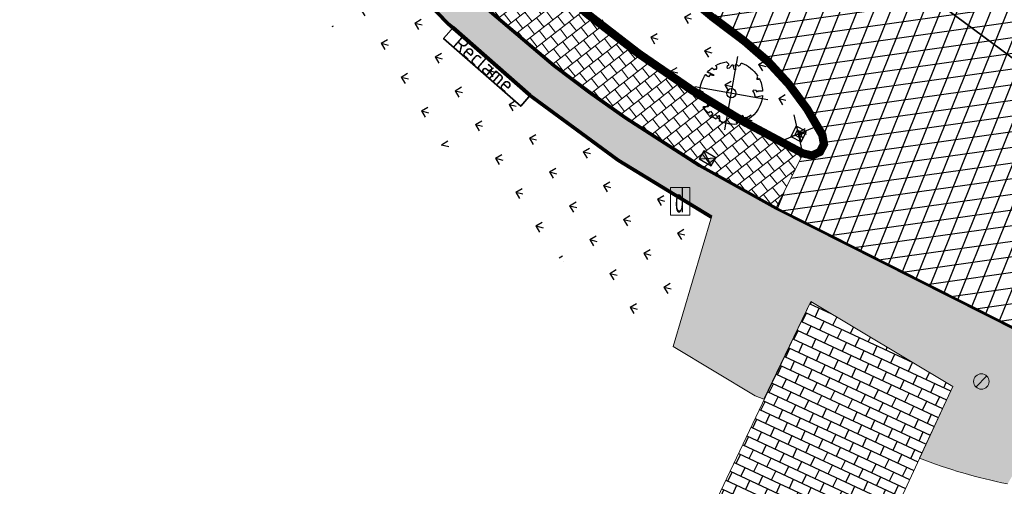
# Model space of a CAD drawing. Header units: metres. Extents: x 196882 to 197709, y 354811 to 355604.
# Tile 21 of 68: x 197621 to 197653, y 354835 to 354850. Entities that reach past the tile are written whole.
import ezdxf
from ezdxf.enums import TextEntityAlignment as Align

# ---------------------------------------------------------------- set-up
doc = ezdxf.new("R2010")
doc.units = ezdxf.units.M
doc.linetypes.add('ACAD_ISO04W100', pattern=[30, 24, -3, 0, -3])
doc.layers.get('0').update_dxf_attribs({"lineweight": 18})
for name, color, linetype, lineweight in [('afsluitpaal', 2, 'Continuous', 0), ('dispenser', 2, 'Continuous', 0), ('N-WE-RI-HWA_KOLK-S', 7, 'Continuous', 25), ('V-WE-GR-BOOM-S', 7, 'Continuous', 25), ('V-WE-IE-MEUBILAIR_WEGMEUBILAIR_PAAL-S', 7, 'Continuous', 25), ('V-WE-IE-MEUBILAIR_WEGMEUBILAIR_RECLAMEZUIL-G', 210, 'CONTINUOUS-V', 35), ('V-WE-IE-MEUBILAIR_WEGMEUBILAIR_RECLAMEZUIL-T25', 7, 'Continuous', 25), ('V-WE-RI-VWA_TRANSPORTLEIDING-G', 20, 'RI-VWA-V', 35), ('V-WE-VH-KANTOPSLUITING_RIJWIELPADBAND_380X200-G', 10, 'VH-RIJWIELPADBAND_380X200-V', 0), ('V-WE-VH-KANTOPSLUITING_TROTTOIRBAND-G', 7, 'VH-TROTTOIRBAND-V', 0), ('V-WE-VH-VERHARDING_BETONSTRAATSTEEN-A', 252, 'Continuous', 18), ('V-WE-VH-VERHARDING_TEGEL-A', 252, 'Continuous', 18)]:
    doc.layers.add(name, color=color, linetype=linetype, lineweight=lineweight)
doc.layers.add('V-WE-VH-VERHARDING_TEGEL_300x300 grijs', color=7, linetype='Continuous', lineweight=18, true_color=0x999999)
doc.layers.add('V_GROEN_A_GRAS', color=3, linetype='Continuous', true_color=0x00ff00)
for name, color, linetype in [('V_WEGEN_A_ASFALT', 252, 'Continuous'), ('V_WEGEN_A_BSS', 252, 'Continuous'), ('V_WEGEN_L_OB 100x200', 7, 'ACAD_ISO04W100')]:
    doc.layers.add(name, color=color, linetype=linetype)
doc.styles.add('NLCS-ISO-M200-T25', font='NLCS-ISO.ttf')
doc.styles.add('NLCS-ISO-M500-T25', font='NLCS-ISO.ttf', dxfattribs={"height": 1})
doc.styles.add('Style-Arial', font='arial.ttf')
doc.linetypes.add('CONTINUOUS-V', pattern='A,3.5,[24,NLCS.SHX,S=0.5,R=0,X=0,Y=0],3.5', length=7)
doc.linetypes.add('RI-VWA-V', pattern='A,2.5,[24,NLCS.SHX,S=1,R=0,X=0,Y=0],2.5,-3,0,-3', length=11)
doc.linetypes.add('VH-RIJWIELPADBAND_380X200-V', pattern='A,4,[24,NLCS.SHX,S=1,R=0,X=0,Y=0],4,-2,2,-2,0,-2,2,-2', length=20)
doc.linetypes.add('VH-TROTTOIRBAND-V', pattern='A,2.5,[24,NLCS.SHX,S=1,R=0,X=0,Y=0],2.5,-2,2,-2,2,-2', length=15)

# ---------------------------------------------------------------- blocks, each defined once
blk = doc.blocks.new('S500')
at = {"layer": 'afsluitpaal', "color": 7, "linetype": 'Continuous', "lineweight": 0}
blk.add_line((0.1730000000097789, 0.1799999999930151), (-0.1769999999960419, -0.1770000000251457), dxfattribs=at)
blk.add_circle((0, 0), 0.25, dxfattribs=at)
blk = doc.blocks.new('S1151')
at = {"layer": 'dispenser', "color": 4, "flags": 128}
blk.add_lwpolyline([(-0.316791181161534, -0.4440997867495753), (0.3167911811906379, -0.4440997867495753), (0.3167911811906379, 0.4440997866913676), (-0.316791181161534, 0.4440997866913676), (-0.316791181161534, -0.4440997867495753)], close=True, dxfattribs=at)
at = {"layer": 'dispenser', "color": 4, "linetype": 'Continuous', "lineweight": 0, "style": 'Style-Arial', "width": 0.49800796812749}
blk.add_text('d', height=0.753, dxfattribs=at).set_placement((-0.1644894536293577, 0.3995843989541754), align=Align.TOP_LEFT)
blk = doc.blocks.new('*U82')
at = {"color": 1}
blk.add_lwpolyline([(0.08650493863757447, 0.9423767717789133), (0.08824732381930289, 0.9444135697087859), (0.08990813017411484, 0.9461926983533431), (0.09149985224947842, 0.947791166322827), (0.09303498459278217, 0.9492859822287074), (0.09452602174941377, 0.9507541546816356), (0.09598545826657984, 0.9522726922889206), (0.0974257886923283, 0.9539186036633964), (0.09885950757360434, 0.9557688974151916), (0.1002758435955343, 0.9579073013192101), (0.1015709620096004, 0.9604444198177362), (0.1026177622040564, 0.9634975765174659), (0.1032891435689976, 0.9671840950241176), (0.1034580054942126, 0.9716212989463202), (0.1029972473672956, 0.9769265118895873), (0.1017797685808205, 0.9832170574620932), (0.09505220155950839, 1.006887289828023, -0.5293802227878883), (0.1058198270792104, 1.019753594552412, -0.08713876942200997), (0.4436612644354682, 0.9249343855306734, -0.3723405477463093), (0.4568971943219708, 0.8945195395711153), (0.4707620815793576, 0.8238279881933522), (0.436041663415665, 0.7892173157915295), (0.398413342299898, 0.7970961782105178), (0.3533968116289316, 0.7633326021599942), (0.3706255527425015, 0.7204620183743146), (0.4172405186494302, 0.7054663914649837), (0.5423792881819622, 0.7342323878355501), (0.5728953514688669, 0.717372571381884), (0.5699041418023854, 0.6905147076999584), (0.5413587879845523, 0.6729338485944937), (0.5154089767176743, 0.5882506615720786), (0.5486011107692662, 0.5339612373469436), (0.6335552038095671, 0.6693344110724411, -0.5046405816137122), (0.6812036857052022, 0.6279469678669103, 0.3319483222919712), (0.7087285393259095, 0.5842292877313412, 0.282007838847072), (0.798581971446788, 0.6007519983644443), (0.7913936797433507, 0.5970326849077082, -0.5121558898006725), (0.8325480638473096, 0.5967071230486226, -0.1607604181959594), (1.018898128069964, -0.01121447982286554), (0.9954664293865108, -0.03381072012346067), (0.9952625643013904, -0.05876833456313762), (0.97237409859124, -0.06297039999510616), (0.9752459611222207, -0.08757275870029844), (0.9396180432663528, -0.07610409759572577), (0.9288286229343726, -0.1038427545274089), (0.9727618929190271, -0.1330526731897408), (0.9865007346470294, -0.1439328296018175), (1.010728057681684, -0.1198401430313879, -0.1063709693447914), (0.8681108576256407, -0.5220690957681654), (0.741059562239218, -0.4401882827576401), (0.717514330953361, -0.4563753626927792), (0.7024918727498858, -0.3889588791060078), (0.6572299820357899, -0.33466945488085), (0.6047093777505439, -0.3351830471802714), (0.6059330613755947, -0.3980071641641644), (0.566077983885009, -0.5355302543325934), (0.5721253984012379, -0.5617551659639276), (0.6010301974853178, -0.5658893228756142), (0.7859714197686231, -0.6365895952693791, -0.2362982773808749), (-0.04501724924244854, -1.002694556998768, 0.1596250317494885), (-0.06940896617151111, -0.9540268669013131, 0.3508021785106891), (-0.06296231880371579, -0.9055693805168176, -0.5046405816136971), (-0.1200019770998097, -0.8785550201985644), (-0.1061238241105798, -0.8340445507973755), (-0.1294890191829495, -0.7924725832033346), (-0.1603268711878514, -0.7955668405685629), (-0.1649629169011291, -0.828769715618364), (-0.1883580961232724, -0.8422959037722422), (-0.2160544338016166, -0.8211205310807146), (-0.2399694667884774, -0.6949648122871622), (-0.2582130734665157, -0.6767494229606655), (-0.3043936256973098, -0.6781892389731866), (-0.3172346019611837, -0.7329758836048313), (-0.336052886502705, -0.7388846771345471), (-0.3538048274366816, -0.7845823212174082), (-0.4006539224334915, -0.7595278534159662, 0.7335825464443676), (-0.3835417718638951, -0.794540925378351, -0.8616245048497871), (-0.3740247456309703, -0.8255252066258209, 0.2799778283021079), (-0.4086139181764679, -0.8785016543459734), (-0.407173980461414, -0.8805199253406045, -0.8270561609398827), (-0.4415787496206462, -0.9165484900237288, -0.1167741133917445), (-0.8304377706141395, -0.5112535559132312), (-0.8228827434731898, -0.5098405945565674), (-0.8167086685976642, -0.5081276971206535), (-0.8117538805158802, -0.5061763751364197), (-0.8078567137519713, -0.5040481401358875), (-0.8048555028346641, -0.5018045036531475), (-0.8025885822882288, -0.4995069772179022), (-0.8008942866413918, -0.497217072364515), (-0.7535134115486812, -0.4367869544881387), (-0.7524957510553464, -0.4346789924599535), (-0.7516640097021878, -0.4326561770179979), (-0.7509548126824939, -0.4306730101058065), (-0.7503047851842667, -0.4286839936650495), (-0.7496505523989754, -0.4266436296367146), (-0.7489287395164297, -0.424506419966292), (-0.7480759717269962, -0.4222268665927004), (-0.7470288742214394, -0.4197594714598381), (-0.7457457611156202, -0.4170726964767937), (-0.7442717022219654, -0.4141908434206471), (-0.7426734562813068, -0.4111521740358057), (-0.7410177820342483, -0.4079949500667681), (-0.7393714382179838, -0.404757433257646), (-0.7378011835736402, -0.4014778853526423), (-0.736373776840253, -0.3981945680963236), (-0.7351559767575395, -0.3949457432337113), (-0.7342033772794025, -0.3917709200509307), (-0.7335269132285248, -0.3887145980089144), (-0.7331263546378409, -0.3858225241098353), (-0.7330014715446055, -0.3831404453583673), (-0.7331520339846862, -0.3807141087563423), (-0.7335778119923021, -0.3785892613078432), (-0.7342785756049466, -0.3768116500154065), (-0.7352540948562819, -0.3754270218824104), (-0.7364992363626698, -0.3744576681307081), (-0.7379892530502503, -0.3738320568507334), (-0.7396944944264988, -0.3734552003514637), (-0.7415853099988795, -0.373232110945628), (-0.7436320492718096, -0.3730678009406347), (-0.7458050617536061, -0.3728672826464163), (-0.7480746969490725, -0.3725355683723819), (-0.7504113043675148, -0.3719776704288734), (-0.7527903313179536, -0.3711203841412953), (-0.7552076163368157, -0.3699776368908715), (-0.7576640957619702, -0.3685851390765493), (-0.7601607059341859, -0.3669786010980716), (-0.7626983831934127, -0.36519373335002), (-0.7652780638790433, -0.3632662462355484), (-0.7679006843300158, -0.3612318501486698), (-0.7705671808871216, -0.3591262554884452), (-0.7732724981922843, -0.3569747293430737), (-0.7759876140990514, -0.3547607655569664), (-0.7786775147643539, -0.3524574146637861), (-0.7813071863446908, -0.3500377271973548), (-0.8299391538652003, -0.4056840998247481), (-0.8323433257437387, -0.4029508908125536), (-0.8345822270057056, -0.4000204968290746), (-0.836620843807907, -0.3968659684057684), (-0.8385216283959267, -0.3935251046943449), (-0.840736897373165, -0.3902946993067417), (-0.8438164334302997, -0.3875362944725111), (-0.8483100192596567, -0.3856114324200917), (-0.85476743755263, -0.3848816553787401), (-0.8637384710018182, -0.3857085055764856), (-0.8757729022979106, -0.3884535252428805), (-0.8914205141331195, -0.3934782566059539, -0.04099741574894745), (-0.9582294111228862, -0.2054473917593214), (-0.9234884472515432, -0.2114270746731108), (-0.8925376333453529, -0.2312720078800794), (-0.8760445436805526, -0.2163382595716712), (-0.8562040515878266, -0.1853920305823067), (-0.8752034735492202, -0.1563483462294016), (-0.8645641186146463, -0.1134496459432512), (-0.9040011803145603, -0.1102134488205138), (-0.9304102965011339, -0.08463351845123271), (-0.9783993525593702, -0.1160192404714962, -0.05814040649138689), (-0.9976138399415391, 0.165834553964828), (-0.9703584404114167, 0.1604275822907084), (-0.8596913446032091, 0.07278734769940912), (-0.8119143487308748, 0.08936666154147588), (-0.6256486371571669, 0.1385249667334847), (-0.6097807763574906, 0.2000328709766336), (-0.6817740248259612, 0.228700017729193), (-0.6928026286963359, 0.2522743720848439), (-0.8242515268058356, 0.3167975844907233), (-0.8271706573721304, 0.3537371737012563), (-0.8715954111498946, 0.3913917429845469), (-0.8896592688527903, 0.4279577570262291), (-0.8593118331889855, 0.4756539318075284), (-0.7915101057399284, 0.4862687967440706), (-0.7299217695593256, 0.526538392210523), (-0.7292294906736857, 0.5680382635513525), (-0.7676352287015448, 0.6132933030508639), (-0.7574352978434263, 0.6324233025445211), (-0.7726401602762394, 0.662019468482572, -0.1342797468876), (-0.332838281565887, 0.9669673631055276, -0.5417265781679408), (-0.3193477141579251, 0.9566341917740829), (-0.3215297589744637, 0.9278934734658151), (-0.3210668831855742, 0.9129554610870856), (-0.3190361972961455, 0.901530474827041), (-0.3157811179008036, 0.8929926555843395), (-0.3116450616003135, 0.8867161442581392), (-0.3069714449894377, 0.88207508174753), (-0.3021036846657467, 0.8784436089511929), (-0.2973851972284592, 0.8751958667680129), (-0.2930876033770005, 0.8718356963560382), (-0.28919534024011, 0.8683857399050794), (-0.2856210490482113, 0.8649983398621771), (-0.2822773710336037, 0.8618258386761), (-0.2790769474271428, 0.859020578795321), (-0.2759324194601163, 0.8567349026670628), (-0.2727564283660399, 0.8551211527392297), (-0.269461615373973, 0.8543316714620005), (-0.2659792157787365, 0.8544624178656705), (-0.2623148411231, 0.855383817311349), (-0.2584926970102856, 0.856909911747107), (-0.2545369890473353, 0.8588547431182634), (-0.250471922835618, 0.8610323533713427), (-0.2463217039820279, 0.8632567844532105), (-0.2421105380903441, 0.8653420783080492), (-0.2378626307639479, 0.8671022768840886), (-0.2336034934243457, 0.8684046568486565), (-0.2293638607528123, 0.8693294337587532), (-0.2251757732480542, 0.8700100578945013), (-0.2210712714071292, 0.8705799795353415), (-0.2170823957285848, 0.8711726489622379), (-0.2132411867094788, 0.8719215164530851), (-0.2095796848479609, 0.8729600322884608), (-0.2061299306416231, 0.874421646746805), (-0.2029177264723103, 0.8764026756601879), (-0.1999439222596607, 0.878850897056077), (-0.1972031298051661, 0.881676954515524), (-0.1946899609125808, 0.8847914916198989), (-0.1925695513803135, 0.8648193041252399), (-0.1880558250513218, 0.8596630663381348), (-0.1667766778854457, 0.8235695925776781), (-0.1221388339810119, 0.7991742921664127), (-0.1853639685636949, 0.9015843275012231), (-0.1842019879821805, 0.9046962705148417), (-0.1833989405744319, 0.907716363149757), (-0.1830339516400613, 0.9106778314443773), (-0.1831861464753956, 0.9136139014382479), (-0.183934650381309, 0.916557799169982), (-0.1853585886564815, 0.9195427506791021), (-0.1875370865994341, 0.9226019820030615), (-0.1905285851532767, 0.9257980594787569), (-0.1943087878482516, 0.929310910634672), (-0.1988327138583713, 0.9333498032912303), (-0.2040553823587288, 0.9381240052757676), (-0.2099318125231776, 0.9438427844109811), (-0.2164170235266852, 0.9507154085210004), (-0.2234660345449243, 0.9589511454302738), (-0.2398539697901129, 0.9801903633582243, -0.5431042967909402), (-0.234212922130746, 0.9962449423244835, -0.04676559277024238), (-0.0468485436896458, 1.023485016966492, -0.3851675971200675), (-0.03630432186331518, 1.014881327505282), (-0.03045796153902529, 0.976481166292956), (-0.02755332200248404, 0.9644842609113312), (-0.02429638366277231, 0.9560845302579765), (-0.02076585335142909, 0.9506286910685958), (-0.01704043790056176, 0.9474634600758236), (-0.01319884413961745, 0.9459355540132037), (-0.009319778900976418, 0.945391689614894), (-0.005481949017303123, 0.9451785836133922), (-0.001749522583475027, 0.9447590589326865), (0.0018714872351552, 0.9440603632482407), (0.005389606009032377, 0.9431258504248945), (0.008813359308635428, 0.9419988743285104), (0.01215127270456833, 0.9407227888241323), (0.01541187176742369, 0.9393409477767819), (0.01860368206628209, 0.937896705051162), (0.02173522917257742, 0.9364334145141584), (0.02480835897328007, 0.9349844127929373), (0.02779819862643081, 0.933542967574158), (0.03067319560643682, 0.9320923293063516), (0.03340179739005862, 0.9306157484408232), (0.03595245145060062, 0.9290964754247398), (0.03829360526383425, 0.9275177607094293), (0.04039370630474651, 0.9258628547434), (0.0422212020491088, 0.9241150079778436), (0.04376176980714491, 0.9222717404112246), (0.04507000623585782, 0.9203876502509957), (0.04621773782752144, 0.918531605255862), (0.0472767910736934, 0.9167724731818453), (0.04831899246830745, 0.9151791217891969), (0.04941616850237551, 0.913820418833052), (0.05064014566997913, 0.9127652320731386), (0.05206275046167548, 0.9120824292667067), (0.05373699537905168, 0.9118260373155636), (0.0556406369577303, 0.9119907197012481), (0.0577326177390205, 0.9125562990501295), (0.05997188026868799, 0.9135025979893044), (0.06231736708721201, 0.9148094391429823), (0.064728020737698, 0.9164566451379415), (0.06716278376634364, 0.9184240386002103), (0.06958059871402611, 0.9206914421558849), (0.07194649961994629, 0.923229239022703), (0.07424988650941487, 0.9259700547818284), (0.07648625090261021, 0.9288370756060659), (0.07865108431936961, 0.9317534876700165), (0.08073987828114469, 0.9346424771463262), (0.08274812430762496, 0.9374272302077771), (0.08467131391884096, 0.9400309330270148)], format="xyb", close=True, dxfattribs=at)
at = {"color": 10}
for points in [[(0.848528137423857, -0.8485281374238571), (-0.8485281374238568, 0.848528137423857)], [(-0.848528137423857, -0.8485281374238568), (0.8485281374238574, 0.8485281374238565)]]:
    blk.add_lwpolyline(points, dxfattribs=at)
at = {"color": 1}
blk.add_circle((0, 0), 0.15, dxfattribs=at)
at = {"color": 7, "style": 'NLCS-ISO-M500-T25'}
for tag, p in [('NR', (-0.492335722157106, -0.0803714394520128)), ('NAAM', (-0.492335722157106, -0.3203714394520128))]:
    blk.add_attdef(tag, p, '', height=0.2, dxfattribs=at)
at = {"color": 7, "style": 'NLCS-ISO-M500-T25', "flags": 1}
for tag, p in [('WETNAAM', (-0.492335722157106, -0.5603714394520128)), ('STAMDIA', (-0.492335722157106, -0.8003714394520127)), ('STAMOMTR', (-0.492335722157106, -1.040371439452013)), ('OPMERKING', (-0.492335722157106, -1.280371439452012))]:
    blk.add_attdef(tag, p, '', height=0.2, dxfattribs=at)
blk = doc.blocks.new('N-SRI-KOLK_STRAAT_450X300-SO')
h = blk.add_hatch(color=256)
h.dxf.hatch_style = 1
h.paths.add_polyline_path([(-7.127631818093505e-14, 0.7499999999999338), (-1.125000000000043, 1.49999999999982), (-1.125000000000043, 4.75175454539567e-14)])
h.paths.add_polyline_path([(1.1249999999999, 4.75175454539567e-14), (1.1249999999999, 1.49999999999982), (-7.122080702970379e-14, 0.7499999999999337)])
for p, q in [((-1.125000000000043, 4.75175454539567e-14), (1.1249999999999, 1.49999999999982)), ((1.1249999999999, 4.75175454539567e-14), (-1.125000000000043, 1.49999999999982))]:
    blk.add_line(p, q)
at = {"flags": 128}
blk.add_lwpolyline([(-1.125000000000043, 4.75175454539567e-14), (1.1249999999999, 4.75175454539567e-14), (1.1249999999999, 1.49999999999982), (-1.125000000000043, 1.49999999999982)], close=True, dxfattribs=at)
blk = doc.blocks.new('V-SIE-WEG_PAAL_KUNSTSTOF')
at = {"color": 0}
for p, q in [((-0.4831769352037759, -0.4054335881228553), (0.4831769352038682, 0.4054335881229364)), ((0.4831769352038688, -0.4054335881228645), (-0.4831769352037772, 0.4054335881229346))]:
    blk.add_line(p, q, dxfattribs=at)
for p, q in [((-0.1874999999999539, 0.1875000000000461), (0.1875000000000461, -0.1874999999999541)), ((0.1875000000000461, 0.1875000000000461), (-0.1874999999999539, -0.1874999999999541))]:
    blk.add_line(p, q)
at = {"flags": 128}
for points in [[(-0.1874999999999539, -0.1874999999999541), (0.1875000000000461, -0.1874999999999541), (0.1875000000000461, 0.1875000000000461), (-0.1874999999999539, 0.1875000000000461)], [(-0.09374999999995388, 0.09375000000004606), (0.09421698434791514, 0.09375000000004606), (0.09421698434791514, -0.09421583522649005), (-0.09374999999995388, -0.09421583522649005)]]:
    blk.add_lwpolyline(points, close=True, dxfattribs=at)

msp = doc.modelspace()

# ---------------------------------------------------------------- hatches: boundary and pattern name
at = {"layer": 'V-WE-VH-VERHARDING_TEGEL-A'}
h = msp.add_hatch(dxfattribs=at)
h.set_pattern_fill('AVH-TEGEL_300X300_HALFST', color=256, scale=1.25, pattern_type=2)
h.set_pattern_definition([(308.0156604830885, (197623.752361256, 354833.2029594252), (0.3786742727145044, -0.1799640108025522), [0.3749999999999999, -0.3749999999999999]), (38.01566048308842, (197623.752361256, 354833.2029594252), (-0.2309538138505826, 0.2954409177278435), [])])
edge = h.paths.add_edge_path()
edge.add_line((197661.1562644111, 354835.9254250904), (197663.474, 354834.8579999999))
edge.add_line((197663.474, 354834.8579999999), (197667.9255387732, 354832.6339665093))
edge.add_line((197667.9255387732, 354832.6339665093), (197667.4586670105, 354831.8405413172))
edge.add_line((197667.4586670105, 354831.8405413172), (197663.9516368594, 354833.6111289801))
edge.add_arc((197659.7118189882, 354825.0296733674), 9.571699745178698, 63.70752176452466, 84.94823121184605)
edge.add_line((197660.5546627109, 354834.5641922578), (197656.1605627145, 354834.8790675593))
edge.add_line((197656.1605627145, 354834.8790675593), (197653.312, 354836.138))
edge.add_line((197653.312, 354836.138), (197652.6992010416, 354835.0919057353))
edge.add_arc((197656.0187321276, 354851.6893673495), 16.92616373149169, 248.6571444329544, 258.68993885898, ccw=False)
edge.add_line((197649.8584885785, 354835.9240123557), (197650.929, 354838.24))
edge.add_line((197650.929, 354838.24), (197646.352, 354840.979))
edge.add_line((197646.352, 354840.979), (197644.8357083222, 354837.8262801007))
edge.add_line((197644.8357083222, 354837.8262801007), (197644.5538661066, 354837.9330216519))
edge.add_line((197644.5538661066, 354837.9330216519), (197641.9110338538, 354839.5304131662))
edge.add_line((197641.9110338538, 354839.5304131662), (197643.164, 354843.7370000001))
edge.add_line((197643.164, 354843.7370000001), (197640.163, 354845.569))
edge.add_line((197640.163, 354845.569), (197637.3190000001, 354847.658))
edge.add_line((197637.3190000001, 354847.658), (197634.8340990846, 354849.8348630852))
edge.add_line((197634.8340990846, 354849.8348630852), (197634.665, 354849.983))
edge.add_line((197634.665, 354849.983), (197632.227, 354852.517))
edge.add_line((197632.227, 354852.517), (197630.693, 354853.7179999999))
edge.add_line((197630.693, 354853.7179999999), (197625.991, 354859.726))
edge.add_line((197625.991, 354859.726), (197623.941, 354861.102))
edge.add_line((197623.941, 354861.102), (197623.752361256, 354861.6459814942))
edge.add_line((197623.752361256, 354861.6459814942), (197624.6842227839, 354861.8611016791))
edge.add_line((197624.6842227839, 354861.8611016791), (197625.685734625, 354861.7627041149))
edge.add_line((197625.685734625, 354861.7627041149), (197626.5995723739, 354861.3408579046))
edge.add_line((197626.5995723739, 354861.3408579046), (197627.296432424, 354860.6822222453))
edge.add_line((197627.296432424, 354860.6822222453), (197628.4137831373, 354859.2279718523))
edge.add_line((197628.4137831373, 354859.2279718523), (197632.1709329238, 354854.4285030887))
edge.add_line((197632.1709329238, 354854.4285030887), (197633.9279702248, 354852.3499099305))
edge.add_line((197633.9279702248, 354852.3499099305), (197635.8476504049, 354850.4161955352))
edge.add_line((197635.8476504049, 354850.4161955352), (197638.0360723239, 354848.5614478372))
edge.add_line((197638.0360723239, 354848.5614478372), (197639.1838044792, 354847.6993957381))
edge.add_line((197639.1838044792, 354847.6993957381), (197640.3531614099, 354846.8687214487))
edge.add_line((197640.3531614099, 354846.8687214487), (197642.7368218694, 354845.3343652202))
edge.add_line((197642.7368218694, 354845.3343652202), (197645.2124745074, 354843.9533276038))
edge.add_line((197645.2124745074, 354843.9533276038), (197657.5721017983, 354837.7155063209))
edge.add_line((197657.5721017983, 354837.7155063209), (197659.776248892, 354836.6144328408))
edge.add_line((197659.776248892, 354836.6144328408), (197661.1562644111, 354835.9254250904))
h = msp.add_hatch(dxfattribs=at)
h.set_pattern_fill('AVH-TEGEL_300X300_HALFST', color=11, scale=1.25, pattern_type=2)
h.set_pattern_definition([(308.0156604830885, (197628.4770000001, 354844.024), (0.3786742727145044, -0.1799640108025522), [0.3749999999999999, -0.3749999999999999]), (38.01566048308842, (197628.4770000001, 354844.024), (-0.2309538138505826, 0.2954409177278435), [])])
h.paths.add_polyline_path([(197629.92, 354860.401), (197633.2680000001, 354856.112), (197634.585, 354854.5140000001), (197635.996, 354852.9849999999), (197637.494, 354851.532), (197639.0740000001, 354850.163), (197640.7280000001, 354848.8850000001), (197642.448, 354847.703), (197644.2260000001, 354846.622), (197646.052, 354845.6459999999), (197645.25, 354844.024), (197642.7779999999, 354845.403), (197640.398, 354846.935), (197639.231, 354847.7640000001), (197638.086, 354848.624), (197635.9020000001, 354850.4750000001), (197633.987, 354852.4039999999), (197632.233, 354854.479), (197628.4770000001, 354859.277)])
at = {"layer": 'V_GROEN_A_GRAS'}
h = msp.add_hatch(dxfattribs=at)
h.set_pattern_fill('GRASS', color=70, scale=0.05, angle=-52.20470570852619, style=0)
h.set_pattern_definition([(345.8109547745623, (0, 0), (1.090754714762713, 0.650502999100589), [0.238125, -1.557926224]), (300.8109547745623, (0, 0), (1.090754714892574, 0.6505029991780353), [0.238125, -1.031875]), (30.8109547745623, (0, 0), (-0.6505029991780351, 1.090754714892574), [0.238125, -1.031875])])
edge = h.paths.add_edge_path()
edge.add_line((197643.0852924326, 354843.655170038), (197640.006805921, 354845.4718462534))
edge.add_line((197640.006805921, 354845.4718462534), (197637.2932990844, 354847.4816219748))
edge.add_line((197637.2932990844, 354847.4816219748), (197634.5837396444, 354849.8623422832))
edge.add_line((197634.5837396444, 354849.8623422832), (197632.1623362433, 354852.3813129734))
edge.add_line((197632.1623362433, 354852.3813129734), (197630.6171360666, 354853.6063506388))
edge.add_line((197630.6171360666, 354853.6063506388), (197625.9218618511, 354859.6273368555))
edge.add_line((197625.9218618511, 354859.6273368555), (197623.8525890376, 354861.0304530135))
edge.add_line((197623.8525890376, 354861.0304530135), (197623.6308925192, 354861.599696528))
edge.add_line((197623.6308925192, 354861.599696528), (197622.2614832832, 354860.8840372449))
edge.add_line((197622.2614832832, 354860.8840372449), (197627.1685792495, 354854.455659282))
edge.add_arc((197697.1513329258, 354907.4866302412), 87.80586365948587, 217.1538297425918, 228.2819524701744)
edge.add_arc((197660.8235738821, 354867.8356591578), 34.04219618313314, 229.5102330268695, 236.2505887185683)
edge.add_line((197641.9110338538, 354839.5304131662), (197643.0852924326, 354843.655170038))
h = msp.add_hatch(dxfattribs=at)
h.set_pattern_fill('GRASS', color=70, scale=0.05, angle=-52.20470570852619, style=0)
h.set_pattern_definition([(345.8109547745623, (197630.0674830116, 354845.8268753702), (1.090754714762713, 0.650502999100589), [0.238125, -1.557926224]), (300.8109547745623, (197630.0674830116, 354845.8268753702), (1.090754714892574, 0.6505029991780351), [0.238125, -1.031875]), (30.8109547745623, (197630.0674830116, 354845.8268753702), (-0.6505029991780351, 1.090754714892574), [0.238125, -1.031875])])
h.paths.add_polyline_path([(197630.1193748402, 354860.9133280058), (197630.2655323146, 354861.0269467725), (197630.4792270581, 354861.0343367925), (197631.6682651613, 354860.5608092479), (197632.8266573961, 354859.9128122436), (197633.8903414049, 354859.1194405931), (197634.8387532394, 354858.1955735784), (197637.8443382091, 354854.8621429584), (197640.3589703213, 354852.328414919), (197643.1037270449, 354850.0459753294), (197644.1343379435, 354849.2687769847), (197644.8724397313, 354848.6245265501), (197645.5370900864, 354847.904407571), (197646.1209468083, 354847.1152279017), (197646.5966327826, 354846.3004390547), (197646.6369342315, 354846.0733435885), (197646.5492044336, 354845.9057639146), (197646.3767014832, 354845.8268753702), (197646.1408694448, 354845.8819700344), (197644.3499569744, 354846.8392156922), (197642.5838396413, 354847.912991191), (197640.8753378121, 354849.0870895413), (197639.2324071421, 354850.3565365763), (197637.6630186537, 354851.7163421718), (197636.1750294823, 354853.1596320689), (197634.773471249, 354854.6784007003), (197633.4630299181, 354856.2684426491), (197630.1422586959, 354860.5225608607), (197630.0674830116, 354860.7351838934)])
at = {"layer": 'V_WEGEN_A_ASFALT'}
h = msp.add_hatch(dxfattribs=at)
h.set_pattern_fill('AVH-ASFALT', color=256, scale=0.5, style=0, pattern_type=2)
h.set_pattern_definition([(8.015660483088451, (135.1878614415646, -698.3183227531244), (-0.06972188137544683, 0.4951149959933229), []), (68.01566048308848, (135.1878614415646, -698.3183227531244), (-0.4636431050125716, 0.1871765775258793), [])])
h.paths.add_polyline_path([(197244.2083856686, 355366.6327255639), (197244.7724004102, 355368.7555527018), (197248.2060355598, 355364.3468771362), (197246.291088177, 355363.9757839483)], flags=16)
h.paths.add_polyline_path([(197618.7915550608, 354883.615995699), (197618.8590442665, 354883.5309212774), (197620.1755764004, 354881.1322808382), (197620.2183506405, 354880.8018288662), (197620.0367543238, 354880.5482202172), (197619.7316107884, 354880.4864090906), (197619.4472299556, 354880.6608964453), (197617.8091988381, 354882.8280641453)], flags=16)
h.paths.add_polyline_path([(197615.2045616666, 354887.3585034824), (197615.5790439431, 354887.3798010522), (197615.9286423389, 354887.2413813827), (197616.174762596, 354886.9888802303), (197616.2119906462, 354886.9318985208), (197615.2169953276, 354886.1439790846), (197614.8282382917, 354886.6124600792), (197614.745066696, 354886.9303238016), (197614.909402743, 354887.2066339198)], flags=16)
h.paths.add_polyline_path([(197249.047863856, 355360.444326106), (197250.4525329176, 355361.4570969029), (197251.7614229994, 355359.0783314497), (197251.7882128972, 355358.769841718), (197251.5780115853, 355358.5417162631), (197251.2636591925, 355358.3969720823), (197250.8877390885, 355358.3808612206), (197250.535946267, 355358.5133429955), (197250.2736711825, 355358.7563601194)], flags=16)
h.paths.add_polyline_path([(197362.1275592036, 355212.2705377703), (197363.1585616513, 355213.0752853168), (197365.1448907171, 355210.5056462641), (197365.2310593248, 355210.1990848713), (197365.0793761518, 355209.9180980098), (197364.6902723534, 355209.5961445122), (197364.3633023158, 355209.499879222), (197364.0686752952, 355209.6708458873)], flags=16)
h.paths.add_polyline_path([(197494.3629240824, 355046.2142804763), (197494.6434977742, 355046.0422620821), (197496.0891240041, 355044.1062232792), (197495.099258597, 355043.3652910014), (197493.9379169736, 355045.5699517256), (197493.8873980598, 355045.8983246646), (197494.0624905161, 355046.1504578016)], flags=16)
h.paths.add_polyline_path([(197496.1758999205, 355041.9744649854), (197497.1509183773, 355042.7430988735), (197499.3092339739, 355039.8862493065), (197499.4058335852, 355039.5930610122), (197499.3126297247, 355039.3266533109), (197499.033902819, 355039.1827409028), (197498.6691561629, 355039.1515278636), (197498.3221754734, 355039.2665934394), (197498.0595296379, 355039.4918487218)], flags=16)
edge = h.paths.add_edge_path()
edge.add_line((197254.7399999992, 355364.9770000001), (197252.5339999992, 355367.8280000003))
edge.add_line((197252.5339999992, 355367.8280000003), (197250.3299999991, 355370.5900000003))
edge.add_line((197250.3299999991, 355370.5900000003), (197246.0799999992, 355375.8940000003))
edge.add_line((197246.0799999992, 355375.8940000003), (197245.8129999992, 355376.2160000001))
edge.add_line((197245.8129999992, 355376.2160000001), (197245.6889999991, 355376.2860000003))
edge.add_line((197245.6889999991, 355376.2860000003), (197245.5869999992, 355376.3850000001))
edge.add_line((197245.5869999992, 355376.3850000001), (197244.8019999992, 355377.4270000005))
edge.add_line((197244.8019999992, 355377.4270000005), (197244.4420039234, 355377.8862402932))
edge.add_line((197244.4420039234, 355377.8862402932), (197242.8129999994, 355376.6430000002))
edge.add_line((197242.8129999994, 355376.6430000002), (197242.0779999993, 355376.9340000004))
edge.add_line((197242.0779999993, 355376.9340000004), (197241.4559999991, 355377.4210000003))
edge.add_line((197241.4559999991, 355377.4210000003), (197241.2639999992, 355377.6770000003))
edge.add_line((197241.2639999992, 355377.6770000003), (197240.4639999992, 355374.5010000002))
edge.add_line((197240.4639999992, 355374.5010000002), (197243.6379999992, 355370.3860000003))
edge.add_line((197243.6379999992, 355370.3860000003), (197243.0149999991, 355368.0400000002))
edge.add_line((197243.0149999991, 355368.0400000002), (197239.8259999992, 355372.1860000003))
edge.add_line((197239.8259999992, 355372.1860000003), (197238.9809999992, 355368.8950000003))
edge.add_line((197238.9809999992, 355368.8950000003), (197239.272999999, 355368.341))
edge.add_line((197239.272999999, 355368.341), (197239.4439999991, 355367.7230000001))
edge.add_line((197239.4439999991, 355367.7230000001), (197239.4769999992, 355367.0830000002))
edge.add_line((197239.4769999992, 355367.0830000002), (197239.3749999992, 355366.4650000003))
edge.add_line((197239.3749999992, 355366.4650000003), (197239.1699999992, 355366.3090000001))
edge.add_line((197239.1699999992, 355366.3090000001), (197242.2889999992, 355362.2800000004))
edge.add_line((197242.2889999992, 355362.2800000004), (197242.8289999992, 355361.4890000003))
edge.add_line((197242.8289999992, 355361.4890000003), (197243.2729999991, 355360.6340000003))
edge.add_line((197243.2729999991, 355360.6340000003), (197243.6119999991, 355359.7310000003))
edge.add_line((197243.6119999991, 355359.7310000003), (197243.8389999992, 355358.8010000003))
edge.add_line((197243.8389999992, 355358.8010000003), (197243.9129999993, 355358.3960000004))
edge.add_line((197243.9129999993, 355358.3960000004), (197244.1319999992, 355357.6680000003))
edge.add_line((197244.1319999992, 355357.6680000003), (197244.4899999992, 355356.9970000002))
edge.add_line((197244.4899999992, 355356.9970000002), (197246.7659999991, 355358.8500000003))
edge.add_line((197246.7659999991, 355358.8500000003), (197247.2619999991, 355358.2060000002))
edge.add_line((197247.2619999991, 355358.2060000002), (197344.3209999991, 355233.1630000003))
edge.add_line((197344.3209999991, 355233.1630000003), (197344.7239999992, 355232.6140000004))
edge.add_line((197344.7239999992, 355232.6140000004), (197349.5629999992, 355225.1920000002))
edge.add_line((197349.5629999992, 355225.1920000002), (197351.5689999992, 355222.1070000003))
edge.add_line((197351.5689999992, 355222.1070000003), (197357.9659999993, 355212.2960000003))
edge.add_line((197357.9659999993, 355212.2960000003), (197358.6179999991, 355211.4460000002))
edge.add_line((197358.6179999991, 355211.4460000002), (197359.5249999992, 355210.2950000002))
edge.add_line((197359.5249999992, 355210.2950000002), (197361.3379999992, 355207.9930000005))
edge.add_line((197361.3379999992, 355207.9930000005), (197362.0449999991, 355207.2690000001))
edge.add_line((197362.0449999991, 355207.2690000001), (197374.8629999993, 355193.7370000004))
edge.add_line((197374.8629999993, 355193.7370000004), (197375.2089999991, 355193.3220000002))
edge.add_line((197375.2089999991, 355193.3220000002), (197441.8879999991, 355107.3960000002))
edge.add_line((197441.8879999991, 355107.3960000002), (197445.6639999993, 355102.5290000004))
edge.add_line((197445.6639999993, 355102.5290000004), (197478.3549999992, 355060.4010000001))
edge.add_line((197478.3549999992, 355060.4010000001), (197483.3269999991, 355053.9950000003))
edge.add_line((197483.3269999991, 355053.9950000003), (197486.5939999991, 355049.7820000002))
edge.add_line((197486.5939999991, 355049.7820000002), (197601.021999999, 354902.4180000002))
edge.add_line((197601.021999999, 354902.4180000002), (197611.1259999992, 354886.577))
edge.add_line((197611.1259999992, 354886.577), (197612.6099999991, 354884.2500000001))
edge.add_line((197612.6099999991, 354884.2500000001), (197615.1859999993, 354880.9000000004))
edge.add_line((197615.1859999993, 354880.9000000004), (197618.0139999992, 354877.2300000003))
edge.add_line((197618.0139999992, 354877.2300000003), (197615.8859999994, 354875.5630000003))
edge.add_line((197615.8859999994, 354875.5630000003), (197618.7679999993, 354871.8160000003))
edge.add_line((197618.7679999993, 354871.8160000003), (197619.1979999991, 354871.0380000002))
edge.add_line((197619.1979999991, 354871.0380000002), (197619.3799999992, 354870.123))
edge.add_line((197619.3799999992, 354870.123), (197619.2669999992, 354869.1970000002))
edge.add_line((197619.2669999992, 354869.1970000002), (197618.8959999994, 354868.3890000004))
edge.add_line((197618.8959999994, 354868.3890000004), (197618.3899999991, 354867.5410000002))
edge.add_line((197618.3899999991, 354867.5410000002), (197617.592999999, 354866.5250000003))
edge.add_line((197617.592999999, 354866.5250000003), (197616.6579999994, 354865.6360000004))
edge.add_line((197616.6579999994, 354865.6360000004), (197615.7995552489, 354864.9293677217))
edge.add_line((197615.7995552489, 354864.9293677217), (197615.56253864, 354864.7311109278))
edge.add_line((197615.56253864, 354864.7311109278), (197616.5116723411, 354863.565808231))
edge.add_line((197616.5116723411, 354863.565808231), (197619.9994370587, 354859.2960066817))
edge.add_line((197619.9994370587, 354859.2960066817), (197619.9999999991, 354859.2830000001))
edge.add_line((197619.9999999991, 354859.2830000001), (197620.8379999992, 354860.0220000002))
edge.add_line((197620.8379999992, 354860.0220000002), (197621.7469999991, 354860.6800000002))
edge.add_line((197621.7469999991, 354860.6800000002), (197622.7139999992, 354861.2490000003))
edge.add_line((197622.7139999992, 354861.2490000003), (197623.7259999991, 354861.7220000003))
edge.add_line((197623.7259999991, 354861.7220000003), (197624.6789999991, 354861.942))
edge.add_line((197624.6789999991, 354861.942), (197625.7069999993, 354861.8410000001))
edge.add_line((197625.7069999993, 354861.8410000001), (197626.6449999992, 354861.4080000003))
edge.add_line((197626.6449999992, 354861.4080000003), (197627.3559999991, 354860.7360000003))
edge.add_line((197627.3559999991, 354860.7360000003), (197628.4769999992, 354859.2770000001))
edge.add_line((197628.4769999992, 354859.2770000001), (197629.9188320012, 354860.4024962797))
edge.add_line((197629.9188320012, 354860.4024962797), (197629.8049999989, 354860.7280000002))
edge.add_line((197629.8049999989, 354860.7280000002), (197629.9019999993, 354861.0610000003))
edge.add_line((197629.9019999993, 354861.0610000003), (197630.1759999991, 354861.2740000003))
edge.add_line((197630.1759999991, 354861.2740000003), (197630.5229999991, 354861.2860000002))
edge.add_line((197630.5229999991, 354861.2860000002), (197631.7759999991, 354860.7870000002))
edge.add_line((197631.7759999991, 354860.7870000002), (197632.9629999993, 354860.1230000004))
edge.add_line((197632.9629999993, 354860.1230000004), (197634.052999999, 354859.3100000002))
edge.add_line((197634.052999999, 354859.3100000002), (197635.0189999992, 354858.3690000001))
edge.add_line((197635.0189999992, 354858.3690000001), (197638.0259999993, 354855.0340000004))
edge.add_line((197638.0259999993, 354855.0340000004), (197640.5279999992, 354852.513))
edge.add_line((197640.5279999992, 354852.513), (197643.2589999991, 354850.2420000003))
edge.add_line((197643.2589999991, 354850.2420000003), (197644.2919999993, 354849.4630000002))
edge.add_line((197644.2919999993, 354849.4630000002), (197645.0469999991, 354848.8040000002))
edge.add_line((197645.0469999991, 354848.8040000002), (197645.7299999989, 354848.0640000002))
edge.add_line((197645.7299999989, 354848.0640000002), (197646.3299999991, 354847.2530000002))
edge.add_line((197646.3299999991, 354847.2530000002), (197646.834999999, 354846.3880000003))
edge.add_line((197646.834999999, 354846.3880000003), (197646.8979999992, 354846.0330000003))
edge.add_line((197646.8979999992, 354846.0330000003), (197646.7309999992, 354845.7140000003))
edge.add_line((197646.7309999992, 354845.7140000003), (197646.4029999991, 354845.5640000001))
edge.add_line((197646.4029999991, 354845.5640000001), (197646.0519999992, 354845.6460000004))
edge.add_line((197646.0519999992, 354845.6460000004), (197645.2499999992, 354844.0240000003))
edge.add_line((197645.2499999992, 354844.0240000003), (197658.9744785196, 354837.1043807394))
edge.add_line((197658.9744785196, 354837.1043807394), (197663.2396020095, 354845.0810323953))
edge.add_line((197663.2396020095, 354845.0810323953), (197662.2559999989, 354845.8080000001))
edge.add_line((197662.2559999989, 354845.8080000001), (197661.1659999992, 354846.5890000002))
edge.add_line((197661.1659999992, 354846.5890000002), (197659.2809999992, 354847.9780000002))
edge.add_line((197659.2809999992, 354847.9780000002), (197658.1809999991, 354848.8240000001))
edge.add_line((197658.1809999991, 354848.8240000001), (197657.0939999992, 354849.6870000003))
edge.add_line((197657.0939999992, 354849.6870000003), (197655.7789999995, 354850.7710000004))
edge.add_line((197655.7789999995, 354850.7710000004), (197654.485999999, 354851.8820000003))
edge.add_line((197654.485999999, 354851.8820000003), (197653.2139999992, 354853.0170000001))
edge.add_line((197653.2139999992, 354853.0170000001), (197651.9629999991, 354854.1749999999))
edge.add_line((197651.9629999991, 354854.1749999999), (197650.7159999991, 354852.8650000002))
edge.add_line((197650.7159999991, 354852.8650000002), (197650.8999999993, 354852.4900000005))
edge.add_line((197650.8999999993, 354852.4900000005), (197650.7699999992, 354852.0930000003))
edge.add_line((197650.7699999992, 354852.0930000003), (197650.3989999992, 354851.9000000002))
edge.add_line((197650.3989999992, 354851.9000000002), (197649.9989999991, 354852.0220000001))
edge.add_line((197649.9989999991, 354852.0220000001), (197648.4319999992, 354853.0420000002))
edge.add_line((197648.4319999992, 354853.0420000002), (197647.4829999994, 354853.7080000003))
edge.add_line((197647.4829999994, 354853.7080000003), (197646.5539999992, 354854.4010000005))
edge.add_line((197646.5539999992, 354854.4010000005), (197646.1219999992, 354854.7420000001))
edge.add_line((197646.1219999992, 354854.7420000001), (197644.8589999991, 354855.773))
edge.add_line((197644.8589999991, 354855.773), (197644.0919999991, 354856.4470000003))
edge.add_line((197644.0919999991, 354856.4470000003), (197643.3439999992, 354857.143))
edge.add_line((197643.3439999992, 354857.143), (197642.6189999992, 354857.8620000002))
edge.add_line((197642.6189999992, 354857.8620000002), (197641.664999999, 354858.8740000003))
edge.add_line((197641.664999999, 354858.8740000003), (197641.0869999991, 354859.5270000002))
edge.add_line((197641.0869999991, 354859.5270000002), (197639.6609999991, 354861.2850000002))
edge.add_line((197639.6609999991, 354861.2850000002), (197636.2249999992, 354865.7120000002))
edge.add_line((197636.2249999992, 354865.7120000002), (197606.5099999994, 354903.9950000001))
edge.add_line((197606.5099999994, 354903.9950000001), (197598.3969999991, 354914.4480000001))
edge.add_line((197598.3969999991, 354914.4480000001), (197512.5599999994, 355025.0350000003))
edge.add_line((197512.5599999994, 355025.0350000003), (197510.2189999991, 355028.7670000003))
edge.add_line((197510.2189999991, 355028.7670000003), (197510.0809999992, 355029.1140000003))
edge.add_line((197510.0809999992, 355029.1140000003), (197510.0819999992, 355029.5150000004))
edge.add_line((197510.0819999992, 355029.5150000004), (197510.2369999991, 355029.8860000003))
edge.add_line((197510.2369999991, 355029.8860000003), (197510.4979999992, 355030.1520000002))
edge.add_line((197510.4979999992, 355030.1520000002), (197511.6529999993, 355030.9660000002))
edge.add_line((197511.6529999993, 355030.9660000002), (197509.4919999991, 355033.7500000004))
edge.add_line((197509.4919999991, 355033.7500000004), (197508.6959999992, 355033.1400000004))
edge.add_line((197508.6959999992, 355033.1400000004), (197508.3659999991, 355032.9780000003))
edge.add_line((197508.3659999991, 355032.9780000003), (197507.9639999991, 355032.9630000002))
edge.add_line((197507.9639999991, 355032.9630000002), (197507.5929999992, 355033.1190000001))
edge.add_line((197507.5929999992, 355033.1190000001), (197507.3399999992, 355033.3860000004))
edge.add_line((197507.3399999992, 355033.3860000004), (197502.3979999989, 355041.2910000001))
edge.add_line((197502.3979999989, 355041.2910000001), (197502.1719999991, 355041.653))
edge.add_line((197502.1719999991, 355041.653), (197499.6909999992, 355044.8380000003))
edge.add_line((197499.6909999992, 355044.8380000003), (197496.2919999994, 355049.202))
edge.add_line((197496.2919999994, 355049.202), (197497.0389999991, 355049.8020000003))
edge.add_line((197497.0389999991, 355049.8020000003), (197494.7669999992, 355052.7280000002))
edge.add_line((197494.7669999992, 355052.7280000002), (197496.1989999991, 355053.8220000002))
edge.add_line((197496.1989999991, 355053.8220000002), (197495.4829999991, 355054.7550000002))
edge.add_line((197495.4829999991, 355054.7550000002), (197495.1009999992, 355055.4220000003))
edge.add_line((197495.1009999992, 355055.4220000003), (197494.905999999, 355056.196))
edge.add_line((197494.905999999, 355056.196), (197494.9299999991, 355056.9940000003))
edge.add_line((197494.9299999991, 355056.9940000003), (197495.1589999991, 355057.7280000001))
edge.add_line((197495.1589999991, 355057.7280000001), (197495.3509999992, 355058.1390000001))
edge.add_arc((197501.8873273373, 355055.3216627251), 7.117651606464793, 130.4855156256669, 156.6826257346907, ccw=False)
edge.add_line((197497.2661507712, 355060.7351358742), (197503.2594479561, 355066.4824008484))
edge.add_line((197503.2594479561, 355066.4824008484), (197499.9560515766, 355070.0087052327))
edge.add_line((197499.9560515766, 355070.0087052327), (197493.858999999, 355064.3440000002))
edge.add_line((197493.858999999, 355064.3440000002), (197492.9709999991, 355063.6270000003))
edge.add_line((197492.9709999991, 355063.6270000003), (197491.5869999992, 355062.8220000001))
edge.add_line((197491.5869999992, 355062.8220000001), (197490.8499999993, 355062.5860000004))
edge.add_line((197490.8499999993, 355062.5860000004), (197490.0279999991, 355062.6170000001))
edge.add_line((197490.0279999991, 355062.6170000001), (197489.2689999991, 355062.9340000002))
edge.add_line((197489.2689999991, 355062.9340000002), (197488.6989999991, 355063.4570000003))
edge.add_line((197488.6989999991, 355063.4570000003), (197487.5049629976, 355064.990635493))
edge.add_line((197487.5049629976, 355064.990635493), (197486.098999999, 355063.8960000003))
edge.add_line((197486.098999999, 355063.8960000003), (197486.1939999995, 355063.783))
edge.add_line((197486.1939999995, 355063.783), (197486.3259999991, 355063.4440000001))
edge.add_line((197486.3259999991, 355063.4440000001), (197486.2269999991, 355063.0930000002))
edge.add_line((197486.2269999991, 355063.0930000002), (197485.9359999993, 355062.8740000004))
edge.add_line((197485.9359999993, 355062.8740000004), (197485.5719999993, 355062.8740000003))
edge.add_line((197485.5719999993, 355062.8740000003), (197484.1909999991, 355063.3540000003))
edge.add_line((197484.1909999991, 355063.3540000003), (197482.8889999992, 355064.0600000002))
edge.add_line((197482.8889999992, 355064.0600000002), (197481.7189999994, 355064.969))
edge.add_line((197481.7189999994, 355064.969), (197480.7249999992, 355066.04))
edge.add_line((197480.7249999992, 355066.04), (197449.8789999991, 355105.8050000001))
edge.add_line((197449.8789999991, 355105.8050000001), (197446.1329999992, 355110.6340000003))
edge.add_line((197446.1329999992, 355110.6340000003), (197367.1779999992, 355212.3480000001))
edge.add_line((197367.1779999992, 355212.3480000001), (197362.4569999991, 355218.4300000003))
edge.add_line((197362.4569999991, 355218.4300000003), (197361.7169999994, 355219.5950000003))
edge.add_line((197361.7169999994, 355219.5950000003), (197361.1959999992, 355220.8950000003))
edge.add_line((197361.1959999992, 355220.8950000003), (197360.9259999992, 355222.2690000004))
edge.add_line((197360.9259999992, 355222.2690000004), (197360.9139999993, 355223.6450000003))
edge.add_line((197360.9139999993, 355223.6450000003), (197361.0269999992, 355223.9590000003))
edge.add_line((197361.0269999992, 355223.9590000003), (197361.2989999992, 355224.1510000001))
edge.add_line((197361.2989999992, 355224.1510000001), (197361.6319999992, 355224.1530000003))
edge.add_line((197361.6319999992, 355224.1530000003), (197361.9059994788, 355223.9630006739))
edge.add_line((197361.9059994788, 355223.9630006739), (197352.6949999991, 355235.8210000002))
edge.add_line((197352.6949999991, 355235.8210000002), (197352.7949999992, 355235.5120000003))
edge.add_line((197352.7949999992, 355235.5120000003), (197352.7069999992, 355235.2000000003))
edge.add_line((197352.7069999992, 355235.2000000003), (197352.459999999, 355234.9900000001))
edge.add_line((197352.459999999, 355234.9900000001), (197352.1379999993, 355234.9510000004))
edge.add_line((197352.1379999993, 355234.9510000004), (197350.6269999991, 355235.4850000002))
edge.add_line((197350.6269999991, 355235.4850000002), (197349.5529999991, 355236.0860000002))
edge.add_line((197349.5529999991, 355236.0860000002), (197349.2079999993, 355236.2790000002))
edge.add_line((197349.2079999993, 355236.2790000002), (197347.9459999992, 355237.3040000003))
edge.add_line((197347.9459999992, 355237.3040000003), (197346.7949999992, 355238.6220000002))
edge.add_line((197346.7949999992, 355238.6220000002), (197266.0839999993, 355342.6050000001))
edge.add_line((197266.0839999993, 355342.6050000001), (197264.507999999, 355344.8430000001))
edge.add_line((197264.507999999, 355344.8430000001), (197262.5039999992, 355347.9960000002))
edge.add_line((197262.5039999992, 355347.9960000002), (197260.5899999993, 355351.0110000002))
edge.add_line((197260.5899999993, 355351.0110000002), (197254.0699999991, 355361.2550000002))
edge.add_line((197254.0699999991, 355361.2550000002), (197252.5309999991, 355363.2490000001))
edge.add_line((197252.5309999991, 355363.2490000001), (197253.3139999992, 355363.8610000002))
edge.add_line((197253.3139999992, 355363.8610000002), (197254.7399999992, 355364.9770000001))
at = {"layer": 'V_WEGEN_A_BSS'}
h = msp.add_hatch(dxfattribs=at)
h.set_pattern_fill('AVH-BSS_KEIFORMAAT_HALFST', color=256, scale=3, angle=117, style=0, pattern_type=2)
h.set_pattern_definition([(65.0156604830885, (401506.2773100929, 63694.60829745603), (-0.1524766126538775, 0.4185700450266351), [0.315, -0.315]), (155.0156604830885, (401506.2773100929, 63694.60829745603), (-0.1330467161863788, -0.2855233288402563), [])])
h.paths.add_polyline_path([(197641.461, 354830.689), (197646.352, 354840.9789999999), (197650.9290000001, 354838.2399999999), (197646.383, 354828.405)])

# ---------------------------------------------------------------- linework, layer by layer
at = {"flags": 128}
msp.add_lwpolyline([(197641.461, 354830.689), (197646.352, 354840.9789999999), (197650.9290000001, 354838.2399999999), (197646.383, 354828.405)], close=True, dxfattribs=at)
at = {"layer": 'V-WE-IE-MEUBILAIR_WEGMEUBILAIR_RECLAMEZUIL-G', "flags": 128}
msp.add_lwpolyline([(197637.323588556, 354847.653980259), (197636.9941155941, 354847.2778851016), (197634.5046261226, 354849.458767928), (197634.8340990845, 354849.8348630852), (197637.323588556, 354847.653980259)], close=True, dxfattribs=at)
at = {"layer": 'V-WE-RI-VWA_TRANSPORTLEIDING-G', "flags": 128}
msp.add_lwpolyline([(197657.606, 354845.3010000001), (197649.221, 354851.539), (197622.62, 354880.182), (197589.309, 354923.032), (197561.005, 354959.519), (197531.423, 354997.601), (197501.275, 355036.434), (197471.783, 355074.593), (197442.017, 355112.887), (197412.85, 355150.397), (197383.4360000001, 355188.227), (197353.661, 355226.919)], dxfattribs=at)
at = {"layer": 'V-WE-VH-KANTOPSLUITING_RIJWIELPADBAND_380X200-G', "const_width": 0.08, "flags": 128}
msp.add_lwpolyline([(197620.026456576, 354859.2529991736), (197620.8630134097, 354859.9907265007), (197621.7689192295, 354860.646486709), (197622.7326529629, 354861.2135647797), (197623.7391116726, 354861.6839748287), (197624.6816113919, 354861.9015508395), (197625.6963673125, 354861.8018520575), (197626.622286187, 354861.3744289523), (197627.326216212, 354860.7091111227), (197628.4453915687, 354859.2524859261), (197632.2019664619, 354854.4537515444), (197633.9574851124, 354852.3769549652), (197635.8748252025, 354850.4455977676), (197638.0610361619, 354848.5927239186), (197639.2074022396, 354847.7316978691), (197640.3755807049, 354846.9018607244), (197642.7574109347, 354845.3686826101), (197645.2312372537, 354843.9886638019), (197657.5900508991, 354837.7512531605), (197659.794124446, 354836.6502164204), (197661.1741322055, 354835.9612125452)], dxfattribs=at)
at = {"layer": 'V-WE-VH-KANTOPSLUITING_TROTTOIRBAND-G', "ltscale": 2, "const_width": 0.25, "flags": 128}
msp.add_lwpolyline([(197630.0106874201, 354860.9871640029), (197630.2207661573, 354861.1504733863), (197630.5011135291, 354861.1601683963), (197631.7221325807, 354860.673904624), (197632.8948286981, 354860.0179061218), (197633.9716707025, 354859.2147202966), (197634.9288766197, 354858.2822867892), (197637.9351691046, 354854.9480714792), (197640.4434851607, 354852.4207074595), (197643.1813635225, 354850.1439876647), (197644.2131689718, 354849.3658884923), (197644.9597198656, 354848.7142632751), (197645.6335450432, 354847.9842037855), (197646.2254734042, 354847.1841139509), (197646.7158163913, 354846.3442195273), (197646.7674671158, 354846.0531717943), (197646.6401022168, 354845.8098819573), (197646.3898507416, 354845.6954376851), (197646.0964347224, 354845.7639850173), (197644.2879784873, 354846.7306078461), (197642.5159198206, 354847.8079955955), (197640.8016689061, 354848.9860447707), (197639.1532035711, 354850.2597682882), (197637.5785093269, 354851.6241710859), (197636.0855147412, 354853.0723160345), (197634.6792356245, 354854.5962003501), (197633.3655149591, 354856.1902213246), (197630.0311293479, 354860.4617804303), (197629.9362415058, 354860.7315919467)], close=True, dxfattribs=at)
at = {"layer": 'V-WE-VH-VERHARDING_BETONSTRAATSTEEN-A', "flags": 128}
msp.add_lwpolyline([(197629.92, 354860.401), (197633.2680000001, 354856.112), (197634.585, 354854.5140000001), (197635.996, 354852.9849999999), (197637.494, 354851.532), (197639.0740000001, 354850.163), (197640.7280000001, 354848.8850000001), (197642.448, 354847.703), (197644.2260000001, 354846.622), (197646.052, 354845.6459999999), (197645.25, 354844.024), (197642.7779999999, 354845.403), (197640.398, 354846.935), (197639.231, 354847.7640000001), (197638.086, 354848.624), (197635.9020000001, 354850.4750000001), (197633.987, 354852.4039999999), (197632.233, 354854.479), (197628.4770000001, 354859.277)], close=True, dxfattribs=at)
msp.add_lwpolyline([(197652.6992010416, 354835.0919057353, -0.04380430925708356), (197649.8584885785, 354835.9240123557), (197650.929, 354838.24), (197646.352, 354840.979), (197644.8357083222, 354837.8262801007), (197644.5538661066, 354837.9330216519), (197641.9110338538, 354839.5304131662), (197643.164, 354843.7370000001), (197640.163, 354845.569), (197637.3190000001, 354847.658), (197634.8340990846, 354849.8348630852), (197634.665, 354849.983), (197632.227, 354852.517)], format="xyb", dxfattribs=at)
msp.add_lwpolyline([(197635.8476504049, 354850.4161955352), (197638.0360723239, 354848.5614478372), (197639.1838044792, 354847.6993957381), (197640.3531614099, 354846.8687214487), (197642.7368218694, 354845.3343652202), (197645.2124745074, 354843.9533276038), (197657.5721017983, 354837.7155063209)], dxfattribs=at)
at = {"layer": 'V-WE-VH-VERHARDING_TEGEL_300x300 grijs', "flags": 128}
msp.add_lwpolyline([(197643.259, 354850.242), (197644.292, 354849.463), (197645.047, 354848.804), (197645.73, 354848.064), (197646.33, 354847.253), (197646.835, 354846.388), (197646.898, 354846.033), (197646.731, 354845.714), (197646.403, 354845.564), (197646.052, 354845.646), (197644.2260000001, 354846.622), (197642.448, 354847.703), (197640.7280000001, 354848.8850000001), (197639.074, 354850.163)], dxfattribs=at)
at = {"layer": 'V_WEGEN_L_OB 100x200', "ltscale": 100, "const_width": 0.1, "flags": 128}
msp.add_lwpolyline([(197623.7068116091, 354861.6247246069), (197623.8992417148, 354861.0698098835), (197625.9565284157, 354859.6889189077), (197630.6573798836, 354853.6823864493), (197632.1934074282, 354852.4797990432), (197634.6304479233, 354849.9467963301), (197637.2876688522, 354847.6189746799), (197640.1351232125, 354845.5274373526), (197643.1379476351, 354843.6943236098)], dxfattribs=at)

# ---------------------------------------------------------------- block references
at = {"layer": 'afsluitpaal', "color": 7, "linetype": 'Continuous', "lineweight": 0}
msp.add_blockref('S500', (197651.855, 354838.397), dxfattribs=at)
at = {"layer": 'dispenser', "color": 4, "linetype": 'Continuous', "lineweight": 0}
msp.add_blockref('S1151', (197642.138, 354844.207), dxfattribs=at)
at = {"layer": 'N-WE-RI-HWA_KOLK-S', "xscale": 0.2, "yscale": 0.2, "zscale": 0.2, "rotation": 330.1583603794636}
msp.add_blockref('N-SRI-KOLK_STRAAT_450X300-SO', (197642.942, 354845.465), dxfattribs=at)
at = {"layer": 'V-WE-GR-BOOM-S', "rotation": 35}
msp.add_blockref('*U82', (197643.788, 354847.698), dxfattribs=at)
at = {"layer": 'V-WE-IE-MEUBILAIR_WEGMEUBILAIR_PAAL-S', "rotation": 62.72112329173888}
msp.add_blockref('V-SIE-WEG_PAAL_KUNSTSTOF', (197645.9586205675, 354846.3842643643), dxfattribs=at)

# ---------------------------------------------------------------- texts
at = {"layer": 'V-WE-IE-MEUBILAIR_WEGMEUBILAIR_RECLAMEZUIL-T25', "insert": (197635.0961399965, 354849.605305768), "char_height": 0.5, "attachment_point": 1, "rotation": 318.70918080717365, "style": 'NLCS-ISO-M200-T25'}
msp.add_mtext_dynamic_manual_height_columns('Reclame', width=2.774040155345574, gutter_width=2.5, heights=[0], dxfattribs=at)

doc.saveas('drawing.dxf')
